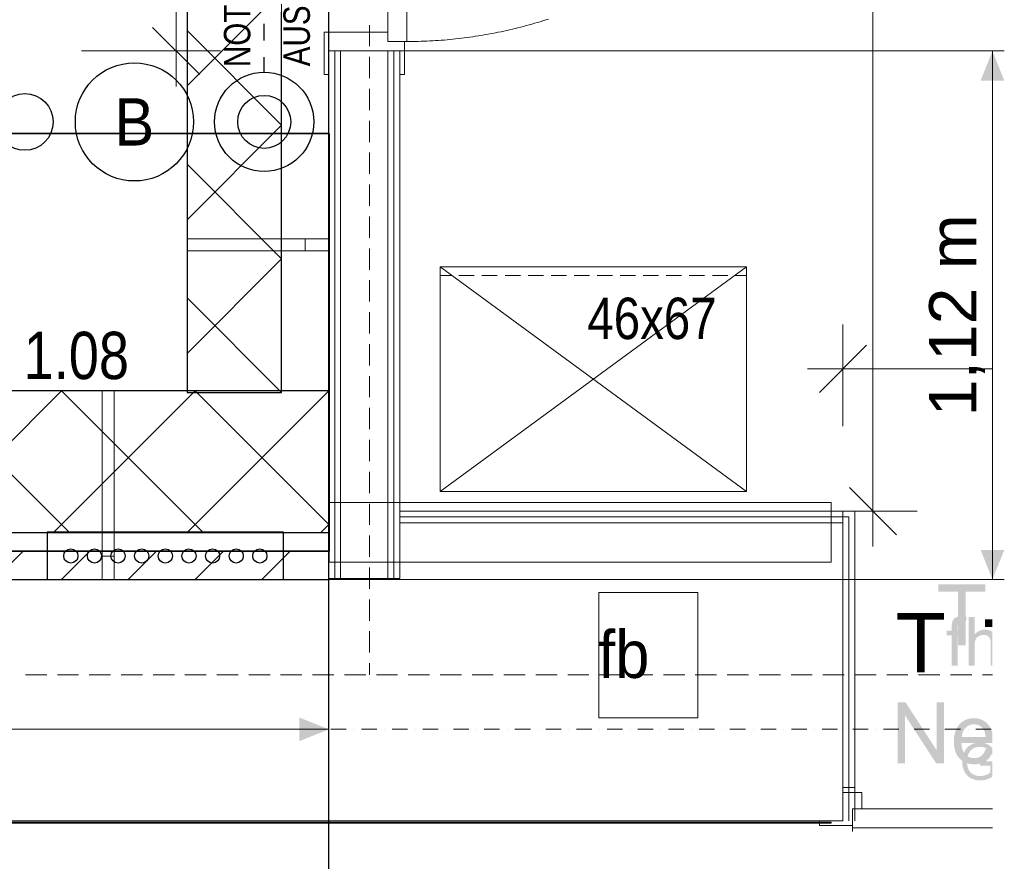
# Model space of a CAD drawing. Header units: millimetres. Extents: x -2000 to 82100, y -500 to 58900.
# Tile 9 of 21: x 35109 to 43443, y 19552 to 26673. Entities that reach past the tile are written whole.
import ezdxf
from ezdxf.enums import TextEntityAlignment as Align

# ---------------------------------------------------------------- set-up
doc = ezdxf.new("R2010")
doc.units = ezdxf.units.MM
for name, color, linetype in [('Bemaßung', 7, 'Continuous'), ('ITB_ELT_Fundamenterder Bauteile', 94, 'Continuous'), ('ITB_ELT_GA Regelung', 6, 'Continuous'), ('ITB_ELT_Kabelbahn NN_NE', 194, 'Continuous'), ('ITB_ELT_Kabelkanal', 200, 'Continuous'), ('ITB_ELT_Schalter Wand', 134, 'Continuous'), ('ITB_XXX_Details', 7, 'Continuous'), ('ITB_XXX_TXT_Details', 7, 'Continuous'), ('KFP_Abdeckschraffur', 7, 'Continuous'), ('KFP_Achsenraster', 7, 'Continuous'), ('KFP_Bemaßung 1_50', 7, 'Continuous'), ('KFP_Brandschutz', 7, 'Continuous'), ('KFP_Möblierung_festeinbauten_neubau', 7, 'Continuous'), ('KFP_Wand Innen', 7, 'Continuous'), ('Neubau_KFP_Bemaßung 1_50', 7, 'Continuous'), ('Neubau_KFP_Brandschutz', 7, 'Continuous'), ('Neubau_KFP_Möblierung', 7, 'Continuous'), ('Neubau_KFP_Wand Innen', 7, 'Continuous')]:
    doc.layers.add(name, color=color, linetype=linetype)
doc.styles.add('ARIAL', font='txt', dxfattribs={"height": 0.2})
doc.styles.add('Arial Narrow', font='txt', dxfattribs={"height": 0.2})
doc.styles.add('ARIAL NARROW_B', font='txt', dxfattribs={"height": 0.2})

# ---------------------------------------------------------------- blocks, each defined once
blk = doc.blocks.new('ITB_1002-ID-48-8-132-220')
at = {"layer": 'Neubau_KFP_Bemaßung 1_50', "lineweight": 5}
blk.add_hatch(color=252, dxfattribs=at).paths.add_polyline_path([(-36745.2, -26664.4), (-36745, -26670), (-36744.7, -26675.5), (-36744.2, -26680.9), (-36743.6, -26686.3), (-36742.8, -26691.6), (-36741.9, -26696.9), (-36740.9, -26702.1), (-36739.7, -26707.2), (-36738.4, -26712.3), (-36736.9, -26717.3), (-36735.3, -26722.2), (-36733.5, -26727), (-36731.6, -26731.8), (-36729.5, -26736.5), (-36727.3, -26741.2), (-36725, -26745.7), (-36722.5, -26750.2), (-36719.9, -26754.5), (-36717.1, -26758.6), (-36714.2, -26762.6), (-36711.2, -26766.5), (-36708, -26770.2), (-36704.7, -26773.8), (-36701.3, -26777.3), (-36697.7, -26780.7), (-36693.9, -26783.9), (-36690.1, -26786.9), (-36686, -26789.9), (-36681.9, -26792.7), (-36677.6, -26795.3), (-36673.2, -26797.9), (-36668.7, -26800.3), (-36664.1, -26802.5), (-36659.4, -26804.6), (-36654.7, -26806.5), (-36649.9, -26808.3), (-36645.1, -26809.9), (-36640.1, -26811.4), (-36635.2, -26812.7), (-36630.1, -26813.9), (-36625, -26814.9), (-36619.9, -26815.8), (-36614.6, -26816.5), (-36609.3, -26817.1), (-36604, -26817.5), (-36598.6, -26817.7), (-36593.1, -26817.8), (-36589, -26817.8), (-36584.9, -26817.7), (-36580.8, -26817.5), (-36576.8, -26817.2), (-36572.8, -26816.8), (-36568.7, -26816.3), (-36564.7, -26815.7), (-36560.7, -26815), (-36556.7, -26814.2), (-36552.8, -26813.4), (-36548.8, -26812.4), (-36544.9, -26811.3), (-36540.9, -26810.2), (-36537, -26808.9), (-36533.1, -26807.6), (-36529.2, -26806.1), (-36525.3, -26804.6), (-36521.4, -26803), (-36517.6, -26801.2), (-36513.7, -26799.4), (-36509.9, -26797.5), (-36506.1, -26795.5), (-36502.3, -26793.4), (-36498.5, -26791.2), (-36494.7, -26788.9), (-36490.9, -26786.6), (-36489.1, -26785.4), (-36489.1, -26655.7), (-36594.9, -26655.2), (-36595.1, -26691.4), (-36507, -26692), (-36507.4, -26749.5), (-36509, -26750.9), (-36510.8, -26752.3), (-36512.6, -26753.7), (-36514.5, -26755.2), (-36516.5, -26756.5), (-36518.6, -26757.9), (-36520.8, -26759.3), (-36523.1, -26760.6), (-36525.5, -26762), (-36527.9, -26763.3), (-36530.5, -26764.6), (-36533.2, -26765.9), (-36535.9, -26767.2), (-36538.8, -26768.5), (-36541.7, -26769.8), (-36544.7, -26771.1), (-36547.8, -26772.3), (-36550.9, -26773.4), (-36554, -26774.5), (-36557.1, -26775.5), (-36560.2, -26776.4), (-36563.3, -26777.2), (-36566.5, -26777.9), (-36569.6, -26778.6), (-36572.8, -26779.2), (-36575.9, -26779.7), (-36579.1, -26780.1), (-36582.3, -26780.4), (-36585.5, -26780.7), (-36588.7, -26780.9), (-36591.9, -26780.9), (-36595.1, -26781), (-36598.8, -26780.9), (-36602.4, -26780.7), (-36606.1, -26780.4), (-36609.7, -26780), (-36613.3, -26779.5), (-36616.8, -26778.9), (-36620.4, -26778.2), (-36623.9, -26777.4), (-36627.4, -26776.5), (-36630.8, -26775.5), (-36634.3, -26774.4), (-36637.7, -26773.1), (-36641, -26771.8), (-36644.4, -26770.3), (-36647.7, -26768.8), (-36651, -26767.1), (-36654.3, -26765.4), (-36657.4, -26763.5), (-36660.4, -26761.5), (-36663.4, -26759.4), (-36666.2, -26757.2), (-36669, -26754.9), (-36671.6, -26752.5), (-36674.1, -26749.9), (-36676.6, -26747.3), (-36678.9, -26744.5), (-36681.2, -26741.7), (-36683.3, -26738.7), (-36685.4, -26735.6), (-36687.3, -26732.4), (-36689.2, -26729.1), (-36690.9, -26725.6), (-36692.6, -26722.1), (-36694.1, -26718.4), (-36695.6, -26714.7), (-36696.9, -26710.8), (-36698.1, -26706.9), (-36699.2, -26702.8), (-36700.2, -26698.7), (-36701.1, -26694.4), (-36701.9, -26690), (-36702.6, -26685.5), (-36703.1, -26680.9), (-36703.6, -26676.3), (-36703.9, -26671.5), (-36704.2, -26666.6), (-36704.3, -26661.6), (-36704.3, -26656.4), (-36704.2, -26652.3), (-36704.1, -26648.2), (-36703.8, -26644.1), (-36703.5, -26640), (-36703.1, -26636), (-36702.6, -26632), (-36701.9, -26628.1), (-36701.3, -26624.2), (-36700.5, -26620.3), (-36699.6, -26616.5), (-36698.6, -26612.7), (-36697.6, -26609), (-36696.4, -26605.3), (-36695.2, -26601.6), (-36693.9, -26598), (-36692.5, -26594.4), (-36690.7, -26590.3), (-36688.7, -26586.3), (-36686.6, -26582.3), (-36684.3, -26578.5), (-36681.8, -26574.7), (-36679.2, -26571), (-36676.4, -26567.5), (-36673.4, -26564), (-36670.2, -26560.6), (-36666.8, -26557.4), (-36663.1, -26554.3), (-36659.2, -26551.5), (-36655.1, -26548.8), (-36650.7, -26546.3), (-36646.1, -26543.9), (-36641.3, -26541.7), (-36636.2, -26539.8), (-36630.9, -26538.1), (-36625.3, -26536.6), (-36619.5, -26535.5), (-36613.5, -26534.6), (-36607.3, -26533.9), (-36600.9, -26533.6), (-36594.2, -26533.5), (-36588.6, -26533.6), (-36583.1, -26534.1), (-36577.7, -26534.7), (-36572.5, -26535.6), (-36567.4, -26536.8), (-36562.5, -26538.2), (-36557.6, -26539.9), (-36552.9, -26541.8), (-36548.4, -26544), (-36544.2, -26546.3), (-36540.2, -26548.8), (-36536.5, -26551.4), (-36533.1, -26554.2), (-36529.9, -26557.2), (-36527.1, -26560.3), (-36524.4, -26563.6), (-36522, -26567.1), (-36519.7, -26571), (-36517.5, -26575.2), (-36515.3, -26579.7), (-36513.3, -26584.5), (-36511.4, -26589.6), (-36509.6, -26595), (-36507.9, -26600.8), (-36489.1, -26595.6), (-36489.1, -26548), (-36489.2, -26547.9), (-36490.9, -26545.2), (-36492.6, -26542.7), (-36494.4, -26540.2), (-36496.3, -26537.8), (-36498.3, -26535.5), (-36500.4, -26533.2), (-36502.6, -26531), (-36504.8, -26528.9), (-36507.1, -26526.8), (-36509.6, -26524.8), (-36512.1, -26522.8), (-36514.7, -26521), (-36517.4, -26519.2), (-36520.2, -26517.4), (-36523.1, -26515.8), (-36526, -26514.1), (-36529.1, -26512.6), (-36532.2, -26511.1), (-36535.5, -26509.7), (-36538.8, -26508.4), (-36542.1, -26507.1), (-36545.5, -26506), (-36549, -26504.9), (-36552.4, -26503.9), (-36556, -26503), (-36559.6, -26502.2), (-36563.2, -26501.4), (-36566.9, -26500.8), (-36570.7, -26500.2), (-36574.5, -26499.7), (-36578.3, -26499.3), (-36582.2, -26499), (-36586.1, -26498.7), (-36590.1, -26498.6), (-36594.2, -26498.5), (-36599.7, -26498.6), (-36605.2, -26498.7), (-36610.6, -26499.1), (-36615.9, -26499.6), (-36621.1, -26500.2), (-36626.3, -26501), (-36631.4, -26501.9), (-36636.4, -26503), (-36641.3, -26504.2), (-36646.1, -26505.6), (-36650.9, -26507.1), (-36655.5, -26508.8), (-36660.1, -26510.6), (-36664.6, -26512.6), (-36669.1, -26514.7), (-36673.4, -26517), (-36677.7, -26519.4), (-36681.8, -26522), (-36685.8, -26524.7), (-36689.6, -26527.6), (-36693.4, -26530.7), (-36697, -26533.9), (-36700.5, -26537.3), (-36703.9, -26540.8), (-36707.1, -26544.5), (-36710.3, -26548.3), (-36713.3, -26552.3), (-36716.1, -26556.5), (-36718.9, -26560.8), (-36721.5, -26565.3), (-36724, -26569.9), (-36726.4, -26574.7), (-36728.7, -26579.6), (-36730.8, -26584.5), (-36732.7, -26589.5), (-36734.5, -26594.6), (-36736.2, -26599.6), (-36737.7, -26604.8), (-36739.1, -26610), (-36740.4, -26615.2), (-36741.5, -26620.5), (-36742.4, -26625.8), (-36743.3, -26631.2), (-36743.9, -26636.6), (-36744.5, -26642), (-36744.9, -26647.5), (-36745.1, -26653.1), (-36745.2, -26658.7)])
at = {"layer": 'Neubau_KFP_Brandschutz', "lineweight": 5}
for points in [[(-36784.8, -25847.8), (-36784.8, -25588.9), (-36728.4, -25588.9), (-36728.4, -25549.5), (-36784.8, -25549.5), (-36784.8, -25522), (-36784.8, -25518.7), (-36784.7, -25515.5), (-36784.5, -25512.5), (-36784.3, -25509.6), (-36783.9, -25506.8), (-36783.5, -25504.2), (-36783.1, -25501.7), (-36782.5, -25499.3), (-36781.9, -25497.1), (-36781.2, -25495), (-36780.5, -25493), (-36779.6, -25491.2), (-36778.7, -25489.5), (-36777.7, -25487.9), (-36776.7, -25486.5), (-36775.6, -25485.2), (-36773, -25482.9), (-36770.1, -25480.9), (-36766.8, -25479.2), (-36763, -25477.8), (-36758.9, -25476.8), (-36754.3, -25476), (-36749.3, -25475.5), (-36743.9, -25475.4), (-36737, -25475.6), (-36729.9, -25476.1), (-36722.6, -25477), (-36715, -25478.2), (-36707.7, -25434.1), (-36713.9, -25432.9), (-36720, -25431.9), (-36725.9, -25431), (-36731.7, -25430.3), (-36737.3, -25429.8), (-36742.9, -25429.4), (-36748.2, -25429.1), (-36753.5, -25429.1), (-36757.5, -25429.1), (-36761.3, -25429.2), (-36765, -25429.5), (-36768.7, -25429.8), (-36772.2, -25430.2), (-36775.6, -25430.8), (-36778.9, -25431.4), (-36782.1, -25432.1), (-36785.1, -25432.9), (-36788.1, -25433.8), (-36791, -25434.8), (-36793.7, -25435.9), (-36796.3, -25437.1), (-36798.8, -25438.4), (-36801.2, -25439.8), (-36803.5, -25441.3), (-36807.8, -25444.4), (-36811.8, -25447.8), (-36815.4, -25451.5), (-36818.7, -25455.3), (-36821.6, -25459.4), (-36824.2, -25463.8), (-36826.5, -25468.4), (-36828.5, -25473.1), (-36829.1, -25475), (-36829.7, -25477), (-36830.2, -25479.2), (-36830.7, -25481.4), (-36831.2, -25483.8), (-36831.6, -25486.3), (-36832, -25488.9), (-36832.3, -25491.6), (-36832.6, -25494.5), (-36832.9, -25497.4), (-36833.1, -25500.5), (-36833.3, -25503.7), (-36833.4, -25507.1), (-36833.5, -25510.5), (-36833.6, -25514.1), (-36833.6, -25517.8), (-36833.6, -25549.5), (-36877, -25549.5), (-36877, -25588.9), (-36833.6, -25588.9), (-36833.6, -25847.8)], [(-36490.2, -25561.1), (-36492.9, -25559.3), (-36495.7, -25557.5), (-36498.6, -25555.9), (-36504.7, -25552.8), (-36511, -25550.1), (-36517.6, -25547.9), (-36524.4, -25546.1), (-36531.6, -25544.6), (-36538.9, -25543.6), (-36546.6, -25543), (-36554.5, -25542.8), (-36561, -25543), (-36567.3, -25543.4), (-36573.5, -25544.2), (-36579.5, -25545.4), (-36585.4, -25546.8), (-36591.2, -25548.6), (-36596.8, -25550.6), (-36602.3, -25553), (-36607.7, -25555.8), (-36612.9, -25558.8), (-36618, -25562.2), (-36622.9, -25565.9), (-36627.7, -25569.9), (-36632.3, -25574.2), (-36636.8, -25578.8), (-36641.2, -25583.8), (-36641.2, -25436.1), (-36690.2, -25436.1), (-36690.2, -25847.8), (-36641.2, -25847.8), (-36641.2, -25684.6), (-36641.1, -25680.3), (-36641, -25676.1), (-36640.9, -25672), (-36640.7, -25668), (-36640.4, -25664.2), (-36640, -25660.4), (-36639.6, -25656.8), (-36639.1, -25653.3), (-36638.6, -25649.9), (-36638, -25646.7), (-36637.3, -25643.5), (-36636.6, -25640.5), (-36635.8, -25637.6), (-36634.9, -25634.8), (-36634, -25632.1), (-36633, -25629.6), (-36630.8, -25624.7), (-36628.2, -25620.1), (-36625.3, -25615.8), (-36622.1, -25611.7), (-36618.5, -25607.9), (-36614.5, -25604.3), (-36610.2, -25601), (-36605.6, -25598), (-36600.8, -25595.2), (-36595.8, -25592.9), (-36590.8, -25590.9), (-36585.7, -25589.2), (-36580.6, -25588), (-36575.3, -25587), (-36570, -25586.5), (-36564.6, -25586.3), (-36561, -25586.4), (-36557.5, -25586.6), (-36554.1, -25586.9), (-36550.8, -25587.4), (-36547.6, -25588), (-36544.6, -25588.7), (-36541.6, -25589.6), (-36538.7, -25590.6), (-36535.9, -25591.8), (-36533.3, -25593.1), (-36530.7, -25594.5), (-36528.3, -25596), (-36525.9, -25597.7), (-36523.7, -25599.5), (-36521.5, -25601.5), (-36519.5, -25603.6), (-36517.5, -25605.8), (-36515.7, -25608.2), (-36514, -25610.8), (-36512.5, -25613.5), (-36511, -25616.4), (-36509.7, -25619.4), (-36508.6, -25622.7), (-36507.5, -25626), (-36506.6, -25629.6), (-36505.8, -25633.2), (-36505.1, -25637.1), (-36504.5, -25641.1), (-36504.1, -25645.3), (-36503.8, -25649.6), (-36503.6, -25654.1), (-36503.5, -25658.8), (-36503.5, -25847.8), (-36489.1, -25847.8), (-36489.1, -25561.9)], [(-37228.6, -26672.6), (-37228.6, -26268.2), (-36966.2, -26672.6), (-36898.4, -26672.6), (-36898.4, -26158), (-36961.8, -26158), (-36961.8, -26562), (-37224.2, -26158), (-37292, -26158), (-37292, -26672.6)]]:
    blk.add_hatch(color=1, dxfattribs=at).paths.add_polyline_path(points)
h = blk.add_hatch(color=1, dxfattribs=at)
h.paths.add_polyline_path([(-36803.8, -26405.8), (-36806.6, -26415.1), (-36808.9, -26424.7), (-36811, -26434.7), (-36812.6, -26444.9), (-36813.9, -26455.5), (-36814.8, -26466.5), (-36815.4, -26477.7), (-36815.6, -26489.4), (-36815.4, -26500.6), (-36814.8, -26511.4), (-36813.9, -26522), (-36812.7, -26532.3), (-36811, -26542.2), (-36809, -26551.8), (-36806.7, -26561.1), (-36803.9, -26570.1), (-36800.9, -26578.8), (-36797.4, -26587.2), (-36793.6, -26595.2), (-36789.4, -26602.9), (-36784.9, -26610.3), (-36780, -26617.4), (-36774.7, -26624.2), (-36769.1, -26630.7), (-36763.1, -26636.7), (-36756.9, -26642.5), (-36750.5, -26647.8), (-36743.7, -26652.7), (-36736.8, -26657.2), (-36729.5, -26661.3), (-36722, -26665.1), (-36714.3, -26668.4), (-36706.3, -26671.4), (-36698.1, -26673.9), (-36689.5, -26676.1), (-36680.8, -26677.9), (-36671.8, -26679.2), (-36662.5, -26680.2), (-36652.9, -26680.8), (-36643.1, -26681), (-36635.3, -26680.9), (-36627.7, -26680.5), (-36620.3, -26679.9), (-36613, -26679.1), (-36605.9, -26677.9), (-36599, -26676.6), (-36592.3, -26675), (-36585.7, -26673.1), (-36579.3, -26671), (-36573.1, -26668.7), (-36567.1, -26666.1), (-36561.2, -26663.3), (-36555.5, -26660.2), (-36550, -26656.8), (-36544.7, -26653.2), (-36539.5, -26649.4), (-36534.6, -26645.4), (-36529.8, -26641.1), (-36525.2, -26636.7), (-36520.9, -26632), (-36516.7, -26627.2), (-36512.7, -26622.1), (-36508.9, -26616.9), (-36505.4, -26611.4), (-36502, -26605.8), (-36498.8, -26599.9), (-36495.8, -26593.9), (-36493.1, -26587.6), (-36490.5, -26581.2), (-36489.1, -26577.2), (-36489.1, -26560), (-36547.4, -26552.5), (-36549.2, -26557.5), (-36551, -26562.2), (-36553, -26566.8), (-36555, -26571.2), (-36557.1, -26575.4), (-36559.2, -26579.5), (-36561.5, -26583.4), (-36563.8, -26587.1), (-36566.2, -26590.7), (-36568.7, -26594.1), (-36571.2, -26597.3), (-36573.9, -26600.3), (-36576.6, -26603.2), (-36579.4, -26605.9), (-36582.3, -26608.4), (-36585.2, -26610.8), (-36588.2, -26613), (-36591.3, -26615.1), (-36594.5, -26617), (-36597.7, -26618.8), (-36601.1, -26620.4), (-36604.5, -26621.9), (-36608, -26623.3), (-36611.5, -26624.5), (-36615.2, -26625.6), (-36618.9, -26626.5), (-36622.7, -26627.3), (-36626.5, -26627.9), (-36630.5, -26628.4), (-36634.5, -26628.8), (-36638.6, -26629), (-36642.8, -26629.1), (-36648.4, -26628.9), (-36653.9, -26628.6), (-36659.3, -26627.9), (-36664.5, -26627), (-36669.7, -26625.9), (-36674.7, -26624.5), (-36679.6, -26622.8), (-36684.3, -26620.9), (-36689, -26618.7), (-36693.6, -26616.3), (-36698, -26613.6), (-36702.3, -26610.7), (-36706.5, -26607.5), (-36710.6, -26604.1), (-36714.6, -26600.4), (-36718.4, -26596.4), (-36722.1, -26592.2), (-36725.6, -26587.8), (-36728.9, -26583.2), (-36731.9, -26578.3), (-36734.8, -26573.2), (-36737.4, -26567.9), (-36739.8, -26562.3), (-36742, -26556.6), (-36744, -26550.6), (-36745.8, -26544.4), (-36747.4, -26537.9), (-36748.8, -26531.3), (-36749.9, -26524.4), (-36750.9, -26517.3), (-36751.7, -26509.9), (-36752.2, -26502.3), (-36489.1, -26502.3), (-36489.1, -26419.3), (-36490.7, -26412.6), (-36493.4, -26403.5), (-36496.5, -26394.7), (-36499.9, -26386.3), (-36503.7, -26378.1), (-36507.8, -26370.3), (-36512.3, -26362.8), (-36517.2, -26355.6), (-36522.4, -26348.8), (-36527.9, -26342.3), (-36533.8, -26336.1), (-36539.9, -26330.3), (-36546.1, -26325), (-36552.6, -26320), (-36559.3, -26315.4), (-36566.2, -26311.2), (-36573.3, -26307.5), (-36580.6, -26304.1), (-36588.1, -26301.1), (-36595.8, -26298.5), (-36603.8, -26296.3), (-36611.9, -26294.5), (-36620.3, -26293.2), (-36628.8, -26292.1), (-36637.6, -26291.6), (-36646.5, -26291.4), (-36655.8, -26291.6), (-36664.8, -26292.2), (-36673.7, -26293.2), (-36682.3, -26294.6), (-36690.7, -26296.4), (-36698.8, -26298.7), (-36706.8, -26301.3), (-36714.5, -26304.3), (-36722, -26307.8), (-36729.3, -26311.7), (-36736.4, -26315.9), (-36743.3, -26320.6), (-36749.9, -26325.7), (-36756.3, -26331.1), (-36762.6, -26337), (-36768.5, -26343.3), (-36774.2, -26350), (-36779.6, -26357), (-36784.5, -26364.3), (-36789.1, -26371.9), (-36793.3, -26379.9), (-36797.2, -26388.2), (-36800.7, -26396.8)])
h.paths.add_polyline_path([(-36737.2, -26401.7), (-36734.9, -26397.1), (-36732.4, -26392.6), (-36729.7, -26388.2), (-36726.8, -26384.1), (-36723.7, -26380), (-36720.4, -26376.2), (-36716.9, -26372.5), (-36713.2, -26368.9), (-36709.5, -26365.6), (-36705.6, -26362.6), (-36701.7, -26359.7), (-36697.6, -26357.1), (-36693.4, -26354.7), (-36689.1, -26352.5), (-36684.7, -26350.6), (-36680.3, -26348.9), (-36675.7, -26347.4), (-36670.9, -26346.2), (-36666.1, -26345.1), (-36661.2, -26344.3), (-36656.2, -26343.8), (-36651.1, -26343.4), (-36645.9, -26343.3), (-36640.1, -26343.5), (-36634.5, -26343.9), (-36628.9, -26344.6), (-36623.6, -26345.6), (-36618.4, -26346.9), (-36613.3, -26348.4), (-36608.3, -26350.3), (-36603.5, -26352.4), (-36598.8, -26354.9), (-36594.3, -26357.6), (-36589.9, -26360.6), (-36585.6, -26363.9), (-36581.5, -26367.4), (-36577.5, -26371.3), (-36573.6, -26375.4), (-36569.9, -26379.8), (-36567.5, -26382.9), (-36565.3, -26386.1), (-36563.2, -26389.5), (-36561.3, -26393.1), (-36559.4, -26396.8), (-36557.7, -26400.8), (-36556, -26404.9), (-36554.5, -26409.2), (-36553.1, -26413.7), (-36551.9, -26418.4), (-36550.7, -26423.3), (-36549.7, -26428.3), (-36548.8, -26433.6), (-36547.9, -26439), (-36547.3, -26444.6), (-36546.7, -26450.4), (-36748.8, -26450.4), (-36748.3, -26444.4), (-36747.6, -26438.5), (-36746.7, -26432.8), (-36745.6, -26427.2), (-36744.3, -26421.8), (-36742.9, -26416.6), (-36741.2, -26411.4), (-36739.3, -26406.5)], flags=0)
at = {"layer": 'Neubau_KFP_Wand Innen', "lineweight": 5}
for points in [[(-36716.1, -25673.7), (-36716.1, -25219.8), (-36550.8, -25219.8), (-36550.8, -25159), (-36946.7, -25159), (-36946.7, -25219.8), (-36782.2, -25219.8), (-36782.2, -25673.7)], [(-36489.1, -25455.7), (-36553.2, -25455.7), (-36553.2, -25519.2), (-36489.1, -25519.2)]]:
    blk.add_hatch(color=252, dxfattribs=at).paths.add_polyline_path(points)
at = {"layer": 'KFP_Abdeckschraffur', "color": 251, "lineweight": 5, "true_color": 0x5a5d5a}
blk.add_lwpolyline([(-37854.4, -24971.5), (-42105.1, -24971.5), (-42105.1, -24467), (-37854.4, -24467), (-37854.4, -24971.5)], dxfattribs=at)
at = {"layer": 'KFP_Achsenraster', "color": 251, "lineweight": 5, "true_color": 0x5a5d5a}
for p, q in [((-44561, -26385.3), (-44691, -26385.3)), ((-44496, -26385.3), (-44496, -26385.3)), ((-44301, -26385.3), (-44431, -26385.3)), ((-44236, -26385.3), (-44236, -26385.3)), ((-44041, -26385.3), (-44171, -26385.3)), ((-43976, -26385.3), (-43976, -26385.3)), ((-43781, -26385.3), (-43911, -26385.3)), ((-43716, -26385.3), (-43716, -26385.3)), ((-43521, -26385.3), (-43651, -26385.3)), ((-43456, -26385.3), (-43456, -26385.3)), ((-43261, -26385.3), (-43391, -26385.3)), ((-43196, -26385.3), (-43196, -26385.3)), ((-43001, -26385.3), (-43131, -26385.3)), ((-42936, -26385.3), (-42936, -26385.3)), ((-42741, -26385.3), (-42871, -26385.3)), ((-42676, -26385.3), (-42676, -26385.3)), ((-42481, -26385.3), (-42611, -26385.3)), ((-42416, -26385.3), (-42416, -26385.3)), ((-42221, -26385.3), (-42351, -26385.3)), ((-42156, -26385.3), (-42156, -26385.3)), ((-41961, -26385.3), (-42091, -26385.3)), ((-41896, -26385.3), (-41896, -26385.3)), ((-41701, -26385.3), (-41831, -26385.3)), ((-41636, -26385.3), (-41636, -26385.3)), ((-41441, -26385.3), (-41571, -26385.3)), ((-41376, -26385.3), (-41376, -26385.3)), ((-41181, -26385.3), (-41311, -26385.3)), ((-41116, -26385.3), (-41116, -26385.3)), ((-40921, -26385.3), (-41051, -26385.3)), ((-40856, -26385.3), (-40856, -26385.3)), ((-40661, -26385.3), (-40791, -26385.3)), ((-40596, -26385.3), (-40596, -26385.3)), ((-40401, -26385.3), (-40531, -26385.3)), ((-40336, -26385.3), (-40336, -26385.3)), ((-40141, -26385.3), (-40271, -26385.3)), ((-40076, -26385.3), (-40076, -26385.3)), ((-39881, -26385.3), (-40011, -26385.3)), ((-39816, -26385.3), (-39816, -26385.3)), ((-39621, -26385.3), (-39751, -26385.3)), ((-39556, -26385.3), (-39556, -26385.3)), ((-39361, -26385.3), (-39491, -26385.3)), ((-39296, -26385.3), (-39296, -26385.3)), ((-39101, -26385.3), (-39231, -26385.3)), ((-39036, -26385.3), (-39036, -26385.3)), ((-38841, -26385.3), (-38971, -26385.3)), ((-38776, -26385.3), (-38776, -26385.3)), ((-38581, -26385.3), (-38711, -26385.3)), ((-38516, -26385.3), (-38516, -26385.3)), ((-38321, -26385.3), (-38451, -26385.3)), ((-38256, -26385.3), (-38256, -26385.3)), ((-38061, -26385.3), (-38191, -26385.3)), ((-37996, -26385.3), (-37996, -26385.3)), ((-37801, -26385.3), (-37931, -26385.3)), ((-37736, -26385.3), (-37736, -26385.3)), ((-37541, -26385.3), (-37671, -26385.3)), ((-37476, -26385.3), (-37476, -26385.3)), ((-37281, -26385.3), (-37411, -26385.3)), ((-37216, -26385.3), (-37216, -26385.3)), ((-37021, -26385.3), (-37151, -26385.3)), ((-36956, -26385.3), (-36956, -26385.3)), ((-36761, -26385.3), (-36891, -26385.3)), ((-36696, -26385.3), (-36696, -26385.3)), ((-36501, -26385.3), (-36631, -26385.3))]:
    blk.add_line(p, q, dxfattribs=at)
at = {"layer": 'KFP_Bemaßung 1_50', "color": 251, "lineweight": 5, "true_color": 0x5a5d5a}
for p, q in [((-37500.6, -24538.6), (-37500.6, -13304.7)), ((-37700.6, -24338.6), (-37300.6, -24738.6)), ((-37125.6, -24538.6), (-39500.6, -24538.6)), ((-37500.6, -24838.6), (-37500.6, -24538.6))]:
    blk.add_line(p, q, dxfattribs=at)
at = {"layer": 'KFP_Brandschutz', "color": 96, "lineweight": 5}
for p, q in [((-41762.7, -20426.1), (-41762.7, -20606.1)), ((-41762.7, -20696.1), (-41762.7, -20876.1)), ((-41762.7, -20966.1), (-41762.7, -21146.1)), ((-41762.7, -21236.1), (-41762.7, -21416.1)), ((-41762.7, -21506.1), (-41762.7, -21686.1)), ((-41762.7, -21776.1), (-41762.7, -21956.1)), ((-41762.7, -22046.1), (-41762.7, -22226.1)), ((-41762.7, -22316.1), (-41762.7, -22496.1)), ((-41762.7, -22586.1), (-41762.7, -22766.1)), ((-41762.7, -22856.1), (-41762.7, -23036.1)), ((-41762.7, -23126.1), (-41762.7, -23306.1)), ((-41762.7, -23396.1), (-41762.7, -23576.1)), ((-41762.7, -23666.1), (-41762.7, -23846.1)), ((-41762.7, -23936.1), (-41762.7, -24116.1)), ((-41762.7, -24206.1), (-41762.7, -24386.1)), ((-41762.7, -24476.1), (-41762.7, -24656.1)), ((-41762.7, -24746.1), (-41762.7, -24926.1)), ((-41762.7, -25016.1), (-41762.7, -25196.1)), ((-41762.7, -25286.1), (-41762.7, -25466.1)), ((-41762.7, -25556.1), (-41762.7, -25736.1)), ((-41762.7, -25826.1), (-41762.7, -25924)), ((-44494.5, -25924), (-44674.5, -25924)), ((-44224.5, -25924), (-44404.5, -25924)), ((-43954.5, -25924), (-44134.5, -25924)), ((-43684.5, -25924), (-43864.5, -25924)), ((-43414.5, -25924), (-43594.5, -25924)), ((-43144.5, -25924), (-43324.5, -25924)), ((-42874.5, -25924), (-43054.5, -25924)), ((-42604.5, -25924), (-42784.5, -25924)), ((-42334.5, -25924), (-42514.5, -25924)), ((-42064.5, -25924), (-42244.5, -25924)), ((-41794.5, -25924), (-41974.5, -25924)), ((-41524.5, -25924), (-41704.5, -25924)), ((-41254.5, -25924), (-41434.5, -25924)), ((-40984.5, -25924), (-41164.5, -25924)), ((-40714.5, -25924), (-40894.5, -25924)), ((-40444.5, -25924), (-40624.5, -25924)), ((-40174.5, -25924), (-40354.5, -25924)), ((-39904.5, -25924), (-40084.5, -25924)), ((-39634.5, -25924), (-39814.5, -25924)), ((-39364.5, -25924), (-39544.5, -25924)), ((-39094.5, -25924), (-39274.5, -25924)), ((-38824.5, -25924), (-39004.5, -25924)), ((-38554.5, -25924), (-38734.5, -25924)), ((-38284.5, -25924), (-38464.5, -25924)), ((-38014.5, -25924), (-38194.5, -25924)), ((-37744.5, -25924), (-37924.5, -25924)), ((-37474.5, -25924), (-37654.5, -25924)), ((-37204.5, -25924), (-37384.5, -25924)), ((-36934.5, -25924), (-37114.5, -25924)), ((-36664.5, -25924), (-36844.5, -25924)), ((-36489.1, -25924), (-36574.5, -25924))]:
    blk.add_line(p, q, dxfattribs=at)
at = {"layer": 'KFP_Wand Innen', "color": 251, "lineweight": 5, "true_color": 0x5a5d5a}
for p, q in [((-37754.4, -24538.6), (-41507, -24538.6)), ((-37754.4, -24538.6), (-37654.4, -24538.6)), ((-37754.4, -24538.6), (-37654.4, -24538.6)), ((-37654.4, -27158.6), (-37654.4, -24538.6)), ((-37654.4, -27158.6), (-37654.4, -24538.6)), ((-37754.4, -24588.6), (-41507, -24588.6)), ((-37754.4, -24638.6), (-41507, -24638.6)), ((-37754.4, -24588.6), (-37704.4, -24588.6)), ((-37754.4, -24638.6), (-37754.4, -27158.6)), ((-37704.4, -24588.6), (-37704.4, -27158.6)), ((-41507, -25118.6), (-57674.4, -25118.6)), ((-37754.4, -25118.6), (-41507, -25118.6)), ((-54191.3, -27158.6), (-41507, -27158.6)), ((-41507, -27158.6), (-37754.4, -27158.6))]:
    blk.add_line(p, q, dxfattribs=at)
at = {"layer": 'Neubau_KFP_Bemaßung 1_50', "color": 251, "lineweight": 5, "true_color": 0x5a5d5a}
for p, q in [((-43398.2, -20645.8), (-43398.2, -16605.8)), ((-43598.2, -20445.8), (-43198.2, -20845.8)), ((-43023.2, -20645.8), (-44201.4, -20645.8)), ((-43398.2, -20945.8), (-43398.2, -20645.8)), ((-37754.4, -23820.4), (-37754.4, -22959.2)), ((-37554.4, -23134.2), (-37954.4, -23534.2)), ((-38054.4, -23334.2), (-37754.4, -23334.2)), ((-37754.4, -23334.2), (-36489.1, -23334.2))]:
    blk.add_line(p, q, dxfattribs=at)
at = {"layer": 'Neubau_KFP_Brandschutz', "color": 1, "lineweight": 5}
blk.add_lwpolyline([(-39820, -25228.9), (-38983, -25228.9), (-38983, -26287.7), (-39820, -26287.7), (-39820, -25228.9)], dxfattribs=at)
at = {"layer": 'Neubau_KFP_Möblierung', "color": 251, "lineweight": 5, "true_color": 0x5a5d5a}
for p, q in [((-41163.4, -22472.8), (-38572.3, -24373.8)), ((-38572.3, -22472.8), (-41163.4, -24373.8)), ((-41163.4, -22472.8), (-41163.4, -24373.8)), ((-38572.3, -22472.8), (-41163.4, -22472.8)), ((-38572.3, -24373.8), (-38572.3, -22472.8)), ((-41163.4, -22544.8), (-41070.4, -22544.8)), ((-41005.4, -22544.8), (-40875.4, -22544.8)), ((-40810.4, -22544.8), (-40680.4, -22544.8)), ((-40615.4, -22544.8), (-40485.4, -22544.8)), ((-40420.4, -22544.8), (-40290.4, -22544.8)), ((-40225.4, -22544.8), (-40095.4, -22544.8)), ((-40030.4, -22544.8), (-39900.4, -22544.8)), ((-39835.4, -22544.8), (-39705.4, -22544.8)), ((-39640.4, -22544.8), (-39510.4, -22544.8)), ((-39445.4, -22544.8), (-39315.4, -22544.8)), ((-39250.4, -22544.8), (-39120.4, -22544.8)), ((-39055.4, -22544.8), (-38925.4, -22544.8)), ((-38860.4, -22544.8), (-38730.4, -22544.8)), ((-38665.4, -22544.8), (-38572.3, -22544.8)), ((-41163.4, -24373.8), (-38572.3, -24373.8))]:
    blk.add_line(p, q, dxfattribs=at)
blk.add_lwpolyline([(-41163.4, -22472.8), (-38572.3, -22472.8), (-38572.3, -24373.8), (-41163.4, -24373.8), (-41163.4, -22472.8)], dxfattribs=at)
at = {"layer": 'Neubau_KFP_Wand Innen', "color": 251, "lineweight": 5, "true_color": 0x5a5d5a}
for p, q in [((-41607, -20565.8), (-41607, -16685.8)), ((-41607, -16685.8), (-41607, -20565.8)), ((-41447, -16685.8), (-41447, -20565.8)), ((-41447, -20565.8), (-41447, -16685.8)), ((-42147, -20485.8), (-41607, -20485.8)), ((-42147, -20845.8), (-42147, -20485.8)), ((-42147, -20485.8), (-42147, -20845.8)), ((-41607, -20485.8), (-42147, -20485.8)), ((-41607, -20485.8), (-41607, -20565.8)), ((-41607, -20565.8), (-41607, -20485.8)), ((-41607, -20565.8), (-41467, -20565.8)), ((-41447, -20565.8), (-41607, -20565.8)), ((-41607, -20565.8), (-41447, -20565.8)), ((-41467, -20565.8), (-41607, -20565.8)), ((-41467, -20565.8), (-41467, -20845.8)), ((-41467, -20845.8), (-41467, -20565.8)), ((-42107, -20645.8), (-42057, -20645.8)), ((-42107, -20645.8), (-42107, -25109)), ((-42057, -20645.8), (-42107, -20645.8)), ((-42107, -20645.8), (-42107, -25109)), ((-41507, -20645.8), (-42107, -20645.8)), ((-42107, -20645.8), (-42107, -20845.8)), ((-42107, -20645.8), (-42057, -20645.8)), ((-42107, -20845.8), (-42107, -20645.8)), ((-42107, -20645.8), (-41507, -20645.8)), ((-42057, -20645.8), (-42057, -25109)), ((-42057, -20645.8), (-42007, -20645.8)), ((-42057, -25109), (-42057, -20645.8)), ((-42007, -20645.8), (-42057, -20645.8)), ((-42057, -20645.8), (-42057, -25109)), ((-42057, -20645.8), (-42007, -20645.8)), ((-42007, -20645.8), (-42007, -25109)), ((-42007, -20645.8), (-41607, -20645.8)), ((-42007, -25109), (-42007, -20645.8)), ((-41607, -20645.8), (-42007, -20645.8)), ((-42007, -20645.8), (-42007, -25109)), ((-42007, -20645.8), (-41607, -20645.8)), ((-41607, -20645.8), (-41607, -25109)), ((-41607, -20645.8), (-41557, -20645.8)), ((-41607, -25109), (-41607, -20645.8)), ((-41557, -20645.8), (-41607, -20645.8)), ((-41607, -20645.8), (-41607, -25109)), ((-41607, -20645.8), (-41557, -20645.8)), ((-41557, -20645.8), (-41557, -25109)), ((-41557, -20645.8), (-41507, -20645.8)), ((-41557, -25109), (-41557, -20645.8)), ((-41557, -20645.8), (-41557, -25109)), ((-41507, -20645.8), (-41557, -20645.8)), ((-41557, -20645.8), (-41507, -20645.8)), ((-41507, -25109), (-41507, -20645.8)), ((-41507, -25109), (-41507, -20645.8)), ((-41507, -20845.8), (-41507, -20645.8)), ((-41507, -20645.8), (-41507, -20845.8)), ((-42107, -20845.8), (-42147, -20845.8)), ((-42147, -20845.8), (-42107, -20845.8)), ((-41467, -20845.8), (-41507, -20845.8)), ((-41507, -20845.8), (-41467, -20845.8)), ((-37754.4, -24538.6), (-37654.4, -24538.6)), ((-37754.4, -24538.6), (-37754.4, -24588.6)), ((-37654.4, -24538.6), (-37754.4, -24538.6)), ((-37754.4, -24538.6), (-37654.4, -24538.6)), ((-37654.4, -26878.6), (-37654.4, -24538.6)), ((-37654.4, -26878.6), (-37654.4, -24538.6)), ((-37654.4, -26878.6), (-37654.4, -24538.6)), ((-37754.4, -24588.6), (-37704.4, -24588.6)), ((-37754.4, -24588.6), (-37754.4, -24638.6)), ((-37704.4, -24588.6), (-37754.4, -24588.6)), ((-37754.4, -24588.6), (-37704.4, -24588.6)), ((-37754.4, -24638.6), (-37754.4, -26878.6)), ((-37754.4, -24638.6), (-37754.4, -26878.6)), ((-37704.4, -24588.6), (-37704.4, -26878.6)), ((-37704.4, -26878.6), (-37704.4, -24588.6)), ((-37704.4, -24588.6), (-37704.4, -26878.6)), ((-42107, -25109), (-42057, -25109)), ((-42107, -25109), (-42057, -25109)), ((-42057, -25109), (-42007, -25109)), ((-42057, -25109), (-42007, -25109)), ((-42007, -25109), (-41607, -25109)), ((-42007, -25109), (-41607, -25109)), ((-41607, -25109), (-41557, -25109)), ((-41607, -25109), (-41557, -25109)), ((-41557, -25109), (-41507, -25109)), ((-41557, -25109), (-41507, -25109)), ((-37754.4, -26878.6), (-37704.4, -26878.6)), ((-37754.4, -26918.6), (-37594.4, -26918.6)), ((-37754.4, -27158.6), (-37754.4, -26918.6)), ((-37754.4, -26918.6), (-37754.4, -27158.6)), ((-37594.4, -26918.6), (-37754.4, -26918.6)), ((-37704.4, -26878.6), (-37654.4, -26878.6)), ((-37594.4, -26918.6), (-37594.4, -27058.6)), ((-37594.4, -27058.6), (-37594.4, -26918.6)), ((-37594.4, -27058.6), (-37674.4, -27058.6)), ((-37674.4, -27058.6), (-37674.4, -27198.6)), ((-37674.4, -27218.6), (-37674.4, -27058.6)), ((-37674.4, -27058.6), (-36489.1, -27058.6)), ((-37674.4, -27198.6), (-37674.4, -27058.6)), ((-37674.4, -27058.6), (-37594.4, -27058.6)), ((-36489.1, -27058.6), (-37674.4, -27058.6)), ((-37674.4, -27058.6), (-37674.4, -27218.6)), ((-37954.4, -27198.6), (-37954.4, -27158.6)), ((-37954.4, -27158.6), (-37754.4, -27158.6)), ((-37754.4, -27158.6), (-37954.4, -27158.6)), ((-37954.4, -27158.6), (-37954.4, -27198.6)), ((-37853.3, -27171.4), (-53139, -27171.4)), ((-53139, -27179.4), (-37853.3, -27179.4)), ((-37853.3, -27171.4), (-43429.5, -27171.4)), ((-43429.5, -27179.4), (-37853.3, -27179.4)), ((-37674.4, -27198.6), (-37954.4, -27198.6)), ((-37954.4, -27198.6), (-37674.4, -27198.6)), ((-37853.3, -27171.4), (-37853.3, -27179.4)), ((-37853.3, -27179.4), (-37853.3, -27171.4)), ((-36489.1, -27218.6), (-37674.4, -27218.6)), ((-37674.4, -27218.6), (-36489.1, -27218.6))]:
    blk.add_line(p, q, dxfattribs=at)
for points in [[(-41447, -20565.8), (-41422.6, -20565.8), (-41398.2, -20565.5), (-41373.8, -20565.1), (-41349.5, -20564.6), (-41325.1, -20563.9), (-41300.7, -20563.1), (-41276.4, -20562.1), (-41252, -20560.9), (-41227.7, -20559.6), (-41203.3, -20558.2), (-41179, -20556.6), (-41154.7, -20554.8), (-41130.4, -20552.9), (-41106.1, -20550.8), (-41081.8, -20548.6), (-41057.6, -20546.2), (-41033.3, -20543.7), (-41009.1, -20541), (-40984.9, -20538.2), (-40960.7, -20535.2), (-40936.5, -20532.1), (-40912.3, -20528.8), (-40888.2, -20525.4), (-40864.1, -20521.8), (-40840, -20518.1), (-40815.9, -20514.2), (-40791.9, -20510.1), (-40767.9, -20505.9), (-40743.9, -20501.6), (-40719.9, -20497.1), (-40696, -20492.5), (-40672.1, -20487.7), (-40648.2, -20482.7), (-40624.4, -20477.6), (-40600.6, -20472.4), (-40576.8, -20467), (-40553.1, -20461.5), (-40529.4, -20455.8), (-40505.7, -20449.9), (-40482, -20443.9), (-40458.5, -20437.8), (-40434.9, -20431.5), (-40411.4, -20425.1), (-40387.9, -20418.5), (-40364.5, -20411.8), (-40341.1, -20404.9), (-40317.7, -20397.9), (-40294.4, -20390.7), (-40271.2, -20383.4), (-40248, -20375.9)], [(-37674.4, -27218.6), (-37674.3, -27249.8)]]:
    blk.add_lwpolyline(points, dxfattribs=at)
at = {"layer": 'KFP_Möblierung_festeinbauten_neubau', "color": 252, "lineweight": 5, "style": 'Arial Narrow'}
blk.add_text('46x67', height=350, dxfattribs=at).set_placement((-39918.2, -23083.4), (-38824.8, -23083.4), align=Align.FIT)
at = {"layer": 'Neubau_KFP_Brandschutz', "color": 1, "lineweight": 5}
for s, height, style, p, p2 in [('T', 500, 'ARIAL', (-37308.7, -25902.2), (-36882.2, -25902.2)), ('fb', 400, 'ARIAL NARROW_B', (-39825.6, -25950.6), (-39393.2, -25950.6))]:
    blk.add_text(s, height=height, dxfattribs=dict(at, style=style)).set_placement(p, p2, align=Align.FIT)
blk = doc.blocks.new('Kabelbahn-Segment-Kabelbahn-Segment 300 x 60 mm-ID-47-8-132-9171')
at = {"layer": 'ITB_ELT_Kabelbahn NN_NE', "color": 192, "lineweight": 30}
for p, q in [((-10182.3, 600), (-10767.3, 15)), ((-9051, 600), (-10251, -600)), ((-10182.3, 600), (-8982.3, -600)), ((-7919.6, 600), (-9119.6, -600)), ((-9051, 600), (-7851, -600)), ((-6788.2, 600), (-7988.2, -600)), ((-7919.6, 600), (-6719.6, -600)), ((-5656.9, 600), (-6856.9, -600)), ((-6788.2, 600), (-5588.2, -600)), ((-4525.5, 600), (-5725.5, -600)), ((-5656.9, 600), (-4456.9, -600)), ((-3394.1, 600), (-4594.1, -600)), ((-4525.5, 600), (-3325.5, -600)), ((-2262.7, 600), (-3462.7, -600)), ((-3394.1, 600), (-2194.1, -600)), ((-1131.4, 600), (-2331.4, -600)), ((-2262.7, 600), (-1062.7, -600)), ((0, 600), (-1200, -600)), ((-1131.4, 600), (0, -531.4)), ((0, 600), (0, 600)), ((-10767.3, 53.6), (-10113.7, -600)), ((0, -531.4), (-68.6, -600))]:
    blk.add_line(p, q, dxfattribs=at)
at = {"layer": 'ITB_ELT_Kabelbahn NN_NE', "color": 192, "lineweight": 15}
for p, q in [((-9128.3, -1000), (-9128.3, 600)), ((-9028.3, -1000), (-9028.3, 600)), ((-6048.9, -1000), (-6048.9, 600)), ((-5948.9, -1000), (-5948.9, 600)), ((-1917.7, -1000), (-1917.7, 600)), ((-1817.7, -1000), (-1817.7, 600)), ((-9028.3, -800), (-9128.3, -800)), ((-5948.9, -800), (-6048.9, -800)), ((-1817.7, -800), (-1917.7, -800))]:
    blk.add_line(p, q, dxfattribs=at)
at = {"layer": 'ITB_ELT_Kabelbahn NN_NE', "color": 192, "lineweight": 30}
blk.add_lwpolyline([(0, -600), (0, 600), (-10767.3, 600), (-10767.3, -600), (0, -600)], dxfattribs=at)
blk = doc.blocks.new('Quader-ID-47-8-132-7110')
at = {"layer": 'ITB_XXX_Details', "color": 6, "lineweight": 30}
for points in [[(1704, -1768), (-1704, -1768), (-1704, 1768), (1704, 1768), (1704, -1768)], [(-1704, 1768), (-1704, -1768), (1704, -1768), (1704, 1768), (-1704, 1768)], [(1704, 1768), (-1704, 1768), (1704, 1768)], [(-1704, 1768), (-1704, -1768), (-1704, 1768)], [(1704, -1768), (1704, 1768), (1704, -1768)], [(-1704, -1768), (1704, -1768), (-1704, -1768)]]:
    blk.add_lwpolyline(points, dxfattribs=at)
blk = doc.blocks.new('Schalter-ID-47-8-132-7129')
at = {"layer": 'ITB_ELT_Schalter Wand', "color": 132, "lineweight": 30}
blk.add_lwpolyline([(-2780.7, 120), (-3472.7, 520), (-3332.7, 764)], dxfattribs=at)
blk.add_circle((-2572.7, 0), 240, dxfattribs=at)
blk = doc.blocks.new('Blitzschutz-Bauteile-ID-47-8-132-1687')
at = {"layer": 'ITB_ELT_Fundamenterder Bauteile', "color": 92, "lineweight": 30}
blk.add_lwpolyline([(0, 400), (0, 0), (2000, 0), (2000, 400), (0, 400)], dxfattribs=at)
for centre in [(200, 200), (400, 200), (600, 200), (800, 200), (1000, 200), (1200, 200), (1400, 200), (1600, 200), (1800, 200)]:
    blk.add_circle(centre, 60, dxfattribs=at)
blk = doc.blocks.new('Thermostat für E-Heizungen-ID-47-8-132-13184')
at = {"layer": 'ITB_ELT_GA Regelung', "color": 210, "lineweight": 30}
blk.add_circle((-1645.5, 0), 500, dxfattribs=at)
at = {"layer": 'ITB_ELT_GA Regelung', "color": 7, "lineweight": 30, "style": 'ARIAL', "width": 0.900761}
blk.add_text('B', height=400, dxfattribs=at).set_placement((-1813.2, -200), (-1477.8, -200), align=Align.FIT)
blk = doc.blocks.new('Kabelbahn-Segment-Kabelbahn-Segment 200 x 60 mm-ID-47-8-132-17161')
at = {"layer": 'ITB_ELT_Kabelbahn NN_NE', "color": 192, "lineweight": 30}
for p, q in [((400, 3394.1), (-400, 2594.1)), ((400, 2262.7), (-400, 3062.7)), ((400, 2262.7), (-400, 1462.7)), ((400, 1131.4), (-400, 1931.4)), ((400, 1131.4), (-400, 331.4)), ((400, 0), (-400, 800)), ((400, 0), (400, 0))]:
    blk.add_line(p, q, dxfattribs=at)
at = {"layer": 'ITB_ELT_Kabelbahn NN_NE', "color": 192, "lineweight": 15}
for p, q in [((800, 1300), (-400, 1300)), ((600, 1200), (600, 1300)), ((800, 1200), (-400, 1200))]:
    blk.add_line(p, q, dxfattribs=at)
at = {"layer": 'ITB_ELT_Kabelbahn NN_NE', "color": 192, "lineweight": 30}
blk.add_lwpolyline([(-400, 0), (400, 0), (400, 10231.2), (-400, 10231.2), (-400, 0)], dxfattribs=at)
blk = doc.blocks.new('Kabelkanal-Segment-Kabelkanal-Segment 150 x 60 mm-ID-47-8-132-15387')
at = {"layer": 'ITB_ELT_Kabelkanal', "color": 200, "lineweight": 30}
for p, q in [((-5416.9, 240), (-5656.9, 0)), ((-4851.2, 240), (-5091.2, 0)), ((-4285.5, 240), (-4525.5, 0)), ((-3719.8, 240), (-3959.8, 0)), ((-3154.1, 240), (-3394.1, 0)), ((-2588.4, 240), (-2828.4, 0)), ((-2022.7, 240), (-2262.7, 0)), ((-1457.1, 240), (-1697.1, 0)), ((-891.4, 240), (-1131.4, 0)), ((-325.7, 240), (-565.7, 0)), ((0, 0), (0, 0))]:
    blk.add_line(p, q, dxfattribs=at)
blk.add_lwpolyline([(-5767.4, 0), (0, 0), (0, 240), (-5767.4, 240), (-5767.4, 0)], dxfattribs=at)
blk = doc.blocks.new('Schalter-ID-47-8-132-4135')
at = {"layer": 'ITB_ELT_Schalter Wand', "color": 132, "lineweight": 30}
for p, q in [((-968.5, 1052.8), (-128.5, 1052.8)), ((-548.5, 968.8), (-548.5, 1052.8)), ((-548.5, 688.8), (-548.5, 828.8)), ((-548.5, 420), (-548.5, 548.8))]:
    blk.add_line(p, q, dxfattribs=at)
for radius in [420, 224]:
    blk.add_circle((-548.5, 0), radius, dxfattribs=at)
blk.add_arc((-548.5, 774.2), 504, 33.55731, 146.44269, dxfattribs=at)
at = {"layer": 'ITB_ELT_Schalter Wand', "color": 7, "lineweight": 30, "style": 'ARIAL'}
for s, width, p, p2 in [('NOT', 0.8005, (-666.1, 463.8), (-666.1, 992.2)), ('AUS', 0.800681, (-162.1, 470.6), (-162.1, 985.4))]:
    blk.add_text(s, height=224, rotation=90, dxfattribs=dict(at, width=width)).set_placement(p, p2, align=Align.FIT)
blk = doc.blocks.new('Text-Text- 1-08-ID-30-103-132-1206')
at = {"layer": 'ITB_XXX_TXT_Details', "color": 7, "lineweight": 5, "style": 'Arial Narrow', "width": 0.999393}
blk.add_text('1.08', height=400, dxfattribs=at).set_placement((-446, 0), (446, 0), align=Align.FIT)
blk = doc.blocks.new('Bemaßung-ID-30-103-132-463')
at = {"layer": 'Bemaßung', "lineweight": 5}
blk.add_hatch(color=7, dxfattribs=at).paths.add_polyline_path([(15037.1, -12840.7), (15287.1, -12740.7), (15037.1, -12640.7)])
at = {"layer": 'Bemaßung', "color": 7, "lineweight": 5}
for p, q in [((15287.1, -12740.7), (15287.1, -11474)), ((0, -12740.7), (15287.1, -12740.7)), ((15287.1, -12740.7), (15287.1, -12840.7))]:
    blk.add_line(p, q, dxfattribs=at)
blk = doc.blocks.new('Bemaßung-ID-30-103-132-850')
at = {"layer": 'Bemaßung', "lineweight": 5}
for points in [[(21285.3, 4221.8), (21185.3, 4471.8), (21085.3, 4221.8)], [(21085.3, 250), (21185.3, 0), (21285.3, 250)]]:
    blk.add_hatch(color=7, dxfattribs=at).paths.add_polyline_path(points)
at = {"layer": 'Bemaßung', "color": 7, "lineweight": 5}
for p, q in [((21185.3, 4471.8), (16167.2, 4471.8)), ((21185.3, 0), (21185.3, 4471.8)), ((21185.3, 4471.8), (21285.3, 4471.8)), ((21185.3, 0), (0, 0)), ((21185.3, 0), (21285.3, 0))]:
    blk.add_line(p, q, dxfattribs=at)
at = {"layer": 'Bemaßung', "color": 7, "lineweight": 5, "style": 'ARIAL', "width": 1.000892}
blk.add_text('1,12 m', height=400, rotation=90, dxfattribs=at).set_placement((21048.6, 1381.7), (21048.6, 3090), align=Align.FIT)

msp = doc.modelspace()

# ---------------------------------------------------------------- linework, layer by layer
at = {"layer": 'ITB_XXX_Details', "color": 7, "lineweight": 30}
msp.add_lwpolyline([(37725.3, 5162.3), (37725.3, 54582.3)], dxfattribs=at)

# ---------------------------------------------------------------- block references
at = {"layer": 'Bemaßung', "color": 7, "lineweight": 5}
for name, p in [('Bemaßung-ID-30-103-132-463', (22438.2, 33409.5)), ('Bemaßung-ID-30-103-132-850', (22158.1, 21936.5))]:
    msp.add_blockref(name, p, dxfattribs=at)
at = {"layer": 'ITB_ELT_Fundamenterder Bauteile', "color": 92, "lineweight": 30}
msp.add_blockref('Blitzschutz-Bauteile-ID-47-8-132-1687', (35341.5, 21935.8), dxfattribs=at)
at = {"layer": 'ITB_ELT_GA Regelung', "color": 210, "lineweight": 30}
msp.add_blockref('Thermostat für E-Heizungen-ID-47-8-132-13184', (37725.3, 25808.3), dxfattribs=at)
at = {"layer": 'ITB_ELT_Kabelbahn NN_NE', "color": 192, "lineweight": 30}
for name, p in [('Kabelbahn-Segment-Kabelbahn-Segment 200 x 60 mm-ID-47-8-132-17161', (36925.3, 23518.3)), ('Kabelbahn-Segment-Kabelbahn-Segment 300 x 60 mm-ID-47-8-132-9171', (37725.3, 22932.9))]:
    msp.add_blockref(name, p, dxfattribs=at)
at = {"layer": 'ITB_ELT_Kabelkanal', "color": 200, "lineweight": 30}
msp.add_blockref('Kabelkanal-Segment-Kabelkanal-Segment 150 x 60 mm-ID-47-8-132-15387', (37725.3, 21935.5), dxfattribs=at)
at = {"layer": 'ITB_ELT_Schalter Wand', "color": 132, "lineweight": 30}
for name, p in [('Schalter-ID-47-8-132-4135', (37727.2, 25808.3)), ('Schalter-ID-47-8-132-7129', (37725.3, 25808.3))]:
    msp.add_blockref(name, p, dxfattribs=at)
at = {"layer": 'ITB_XXX_Details', "color": 6, "lineweight": 30}
msp.add_blockref('Quader-ID-47-8-132-7110', (36023.2, 23943.5), dxfattribs=at)
at = {"layer": 'ITB_XXX_TXT_Details', "color": 7, "lineweight": 5}
msp.add_blockref('Text-Text- 1-08-ID-30-103-132-1206', (35588.1, 23632.2), dxfattribs=at)
at = {"layer": 'KFP_Abdeckschraffur', "color": 251, "lineweight": 5, "true_color": 0x5a5d5a}
msp.add_blockref('ITB_1002-ID-48-8-132-220', (79832.3, 47054.1), dxfattribs=at)

doc.saveas('drawing.dxf')
